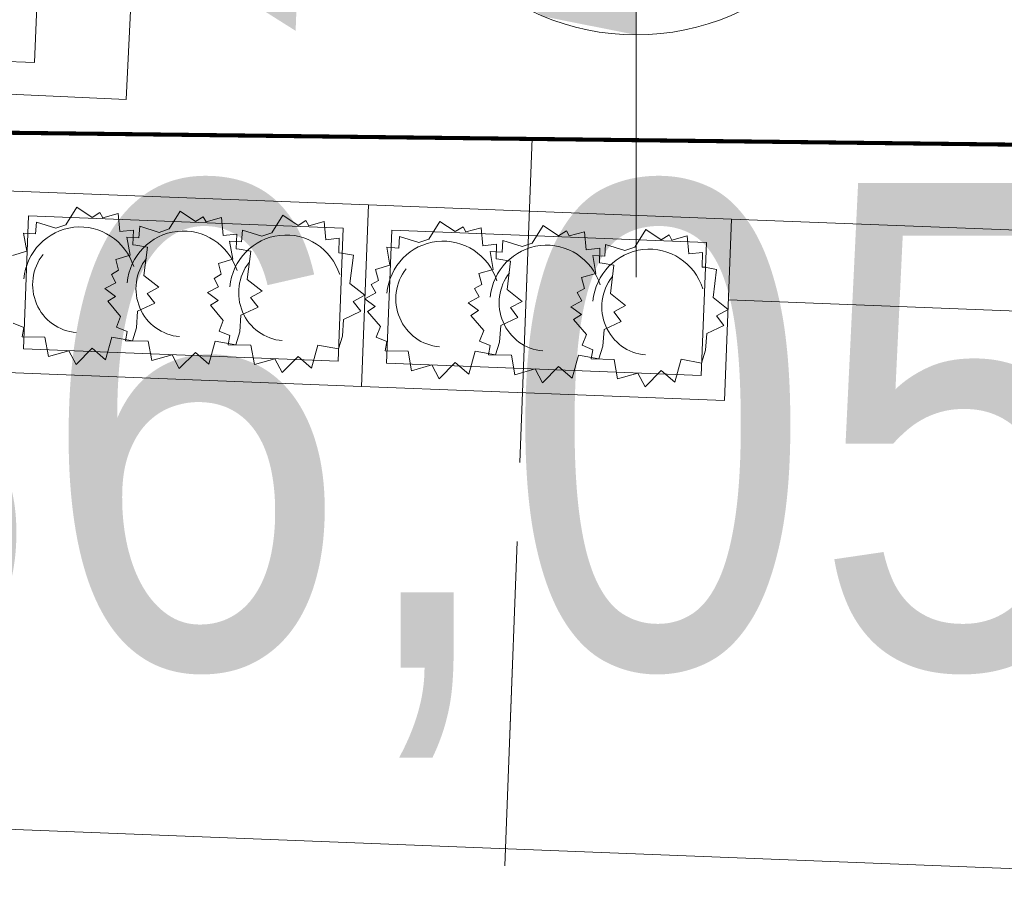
# Model space of a CAD drawing. Extents: x -198213 to 5540361, y 56395 to 5961443.
# Tile 65 of 76: x 5539594.72 to 5539597.16, y 5961351.61 to 5961353.77. Entities that reach past the tile are written whole.
import ezdxf

# ---------------------------------------------------------------- set-up
doc = ezdxf.new("R2010")
doc.units = 0
doc.header["$MEASUREMENT"] = 0
doc.linetypes.add('L_0_03', pattern=[1, 0.5, -0.5])
doc.linetypes.add('Long Dashed', pattern=[2400, 1200, -1200])
for name, color, linetype, lineweight in [('0_Nr_Pióra__7', 8, 'Continuous', 13), ('217_kontur_klasyfikacyjny_Nr_Pióra__3', 8, 'Continuous', 18), ('218_kontur_uzytku_gruntowego_Nr_Pióra__3', 8, 'Continuous', 18), ('219_dzialka_ewidencyjna_Nr_Pióra__96', 8, 'Continuous', 13), ('ARCH MAPA RUSINOWO_Nr_Pióra__60', 8, 'Continuous', 211), ('Arch opisy_Nr_Pióra__80', 8, 'Continuous', 211), ('Arch schody_Nr_Pióra__21', 8, 'Continuous', 9), ('arch wypelnienia_Nr_Pióra__54', 8, 'Continuous', 25), ('Arch wyposarzenie_Nr_Pióra__4', 8, 'Continuous', 9), ('INWENT RZĘDNE_Nr_Pióra__21', 8, 'Continuous', 9), ('INWENT.ŚCIANY_Nr_Pióra__5', 8, 'Continuous', 13), ('mur_op_Nr_Pióra__7', 8, 'Continuous', 13)]:
    doc.layers.add(name, color=color, linetype=linetype, lineweight=lineweight)
doc.layers.add('INWENT RZĘDNE', color=8, linetype='Continuous')
doc.styles.add('GENERATED_STYLE_3', font='ARIALN.TTF')

# ---------------------------------------------------------------- blocks, each defined once
blk = doc.blocks.new('Koty wysokościowe_7', base_point=(-117590.1, 128960.9))
at = {"layer": 'INWENT RZĘDNE_Nr_Pióra__21', "linetype": 'Continuous'}
blk.add_hatch(color=256, dxfattribs=at).paths.add_polyline_path([(-117590.1, 128960.9), (-118190.1, 128960.9), (-118144.5, 128731.3), (-118014.4, 128536.6), (-117819.7, 128406.5), (-117590.1, 128360.9)], flags=0)
blk.add_line((-117590.1, 127760.9), (-117590.1, 130160.9), dxfattribs=at)
blk.add_circle((-117590.1, 128960.9), 600, dxfattribs=at)
blk = doc.blocks.new('Koty wysokościowe_8', base_point=(-119766.5, 125732.9))
at = {"layer": 'INWENT RZĘDNE_Nr_Pióra__21', "insert": (-119829.5, 126570.8), "char_height": 1200, "attachment_point": 7, "style": 'GENERATED_STYLE_3'}
blk.add_mtext('{86,05}', dxfattribs=at)

msp = doc.modelspace()

# ---------------------------------------------------------------- hatches: boundary and pattern name
at = {"layer": 'arch wypelnienia_Nr_Pióra__54', "linetype": 'Continuous'}
msp.add_hatch(color=256, dxfattribs=at).paths.add_polyline_path([(5539595.4921, 5961355.9941), (5539593.5011, 5961354.946), (5539595.4043, 5961353.7458)], flags=0)

# ---------------------------------------------------------------- linework, layer by layer
at = {"layer": '0_Nr_Pióra__7', "linetype": 'Continuous'}
msp.add_line((5539595.99, 5961353.48), (5539596.04, 5961353.48), dxfattribs=at)
at = {"layer": '217_kontur_klasyfikacyjny_Nr_Pióra__3', "linetype": 'L_0_03', "flags": 128}
for points in [[(5539595.99, 5961353.48), (5539595.25, 5961333.69)], [(5539606.76, 5961353.35), (5539595.99, 5961353.48)]]:
    msp.add_lwpolyline(points, dxfattribs=at)
at = {"layer": '218_kontur_uzytku_gruntowego_Nr_Pióra__3', "linetype": 'L_0_03', "flags": 128}
for points in [[(5539593.31, 5961353.51), (5539595.99, 5961353.48)], [(5539595.99, 5961353.48), (5539593.31, 5961353.51)], [(5539595.99, 5961353.48), (5539595.25, 5961333.69)], [(5539595.25, 5961333.69), (5539595.99, 5961353.48)], [(5539606.76, 5961353.35), (5539595.99, 5961353.48)], [(5539595.99, 5961353.48), (5539606.76, 5961353.35)]]:
    msp.add_lwpolyline(points, dxfattribs=at)
at = {"layer": '219_dzialka_ewidencyjna_Nr_Pióra__96', "linetype": 'Continuous', "flags": 128}
msp.add_lwpolyline([(5539593.31, 5961353.51), (5539606.76, 5961353.35)], dxfattribs=at)
at = {"layer": 'ARCH MAPA RUSINOWO_Nr_Pióra__60', "linetype": 'Continuous', "flags": 128}
msp.add_lwpolyline([(5539593.31, 5961353.51), (5539606.76, 5961353.35)], dxfattribs=at)
at = {"layer": 'Arch opisy_Nr_Pióra__80', "linetype": 'Long Dashed'}
msp.add_line((5539593.31, 5961353.51), (5539606.76, 5961353.35), dxfattribs=at)
at = {"layer": 'Arch schody_Nr_Pióra__21', "linetype": 'Continuous'}
for p, q in [((5539595.5846, 5961353.3147), (5539594.6853, 5961353.3498)), ((5539595.5671, 5961352.865), (5539595.5846, 5961353.3147)), ((5539595.5671, 5961352.865), (5539595.5846, 5961353.3147)), ((5539596.4839, 5961353.2795), (5539595.5846, 5961353.3147)), ((5539594.7429, 5961353.2875), (5539594.73, 5961352.9578)), ((5539595.5223, 5961353.2571), (5539594.7429, 5961353.2875)), ((5539596.4664, 5961352.8299), (5539596.4839, 5961353.2795)), ((5539608.3149, 5961352.8171), (5539596.4839, 5961353.2795)), ((5539595.5094, 5961352.9273), (5539595.5223, 5961353.2571)), ((5539595.6422, 5961353.2524), (5539595.6294, 5961352.9226)), ((5539596.4217, 5961353.2219), (5539595.6422, 5961353.2524)), ((5539596.4088, 5961352.8922), (5539596.4217, 5961353.2219)), ((5539608.3071, 5961352.6172), (5539596.4761, 5961353.0797)), ((5539594.73, 5961352.9578), (5539595.5094, 5961352.9273)), ((5539594.6677, 5961352.9002), (5539595.5671, 5961352.865)), ((5539595.6294, 5961352.9226), (5539596.4088, 5961352.8922)), ((5539595.5671, 5961352.865), (5539596.4664, 5961352.8299)), ((5539593.4245, 5961351.8179), (5539597.5114, 5961351.6582))]:
    msp.add_line(p, q, dxfattribs=at)
at = {"layer": 'Arch wyposarzenie_Nr_Pióra__4', "linetype": 'Continuous'}
for p, q in [((5539594.8352, 5961353.2651), (5539594.8623, 5961353.3088)), ((5539594.8623, 5961353.3088), (5539594.9005, 5961353.2835)), ((5539594.9005, 5961353.2835), (5539594.9198, 5961353.2955)), ((5539594.9198, 5961353.2955), (5539594.9269, 5961353.2828)), ((5539594.9269, 5961353.2828), (5539594.9648, 5961353.2933)), ((5539594.9648, 5961353.2933), (5539594.969, 5961353.2485)), ((5539595.091, 5961353.2551), (5539595.1182, 5961353.2988)), ((5539595.1182, 5961353.2988), (5539595.1564, 5961353.2735)), ((5539595.3453, 5961353.2452), (5539595.3725, 5961353.2889)), ((5539595.3725, 5961353.2889), (5539595.4106, 5961353.2636)), ((5539594.7604, 5961353.243), (5539594.7622, 5961353.2717)), ((5539594.7622, 5961353.2717), (5539594.8105, 5961353.2567)), ((5539594.8105, 5961353.2567), (5539594.8352, 5961353.2651)), ((5539595.1564, 5961353.2735), (5539595.1757, 5961353.2855)), ((5539595.1757, 5961353.2855), (5539595.1827, 5961353.2728)), ((5539595.1827, 5961353.2728), (5539595.2206, 5961353.2833)), ((5539595.2206, 5961353.2833), (5539595.2249, 5961353.2385)), ((5539595.4106, 5961353.2636), (5539595.4299, 5961353.2756)), ((5539595.4299, 5961353.2756), (5539595.437, 5961353.2629)), ((5539595.437, 5961353.2629), (5539595.4749, 5961353.2733)), ((5539595.4749, 5961353.2733), (5539595.4792, 5961353.2285)), ((5539595.7345, 5961353.23), (5539595.7616, 5961353.2737)), ((5539595.7616, 5961353.2737), (5539595.7998, 5961353.2484)), ((5539594.7307, 5961353.2448), (5539594.7604, 5961353.243)), ((5539594.7387, 5961353.2002), (5539594.7307, 5961353.2448)), ((5539594.969, 5961353.2485), (5539595.0024, 5961353.2522)), ((5539595.0024, 5961353.2522), (5539595.0013, 5961353.2159)), ((5539595.0163, 5961353.233), (5539595.0181, 5961353.2617)), ((5539595.0181, 5961353.2617), (5539595.0664, 5961353.2467)), ((5539595.0664, 5961353.2467), (5539595.091, 5961353.2551)), ((5539595.2249, 5961353.2385), (5539595.2583, 5961353.2422)), ((5539595.2583, 5961353.2422), (5539595.2572, 5961353.2059)), ((5539595.2705, 5961353.2231), (5539595.2724, 5961353.2518)), ((5539595.2724, 5961353.2518), (5539595.3207, 5961353.2368)), ((5539595.3207, 5961353.2368), (5539595.3453, 5961353.2452)), ((5539595.7998, 5961353.2484), (5539595.8191, 5961353.2604)), ((5539595.8191, 5961353.2604), (5539595.8262, 5961353.2477)), ((5539595.8262, 5961353.2477), (5539595.8641, 5961353.2581)), ((5539595.8641, 5961353.2581), (5539595.8683, 5961353.2133)), ((5539595.9904, 5961353.22), (5539596.0175, 5961353.2637)), ((5539596.0175, 5961353.2637), (5539596.0557, 5961353.2384)), ((5539596.0557, 5961353.2384), (5539596.075, 5961353.2504)), ((5539596.075, 5961353.2504), (5539596.082, 5961353.2377)), ((5539596.082, 5961353.2377), (5539596.12, 5961353.2481)), ((5539596.12, 5961353.2481), (5539596.1242, 5961353.2033)), ((5539596.2446, 5961353.21), (5539596.2718, 5961353.2537)), ((5539596.2718, 5961353.2537), (5539596.31, 5961353.2285)), ((5539596.31, 5961353.2285), (5539596.3292, 5961353.2404)), ((5539596.3292, 5961353.2404), (5539596.3363, 5961353.2277)), ((5539594.9866, 5961353.2348), (5539595.0163, 5961353.233)), ((5539594.9946, 5961353.1902), (5539594.9866, 5961353.2348)), ((5539595.0013, 5961353.2159), (5539595.0082, 5961353.2153)), ((5539595.2408, 5961353.2248), (5539595.2705, 5961353.2231)), ((5539595.2489, 5961353.1803), (5539595.2408, 5961353.2248)), ((5539595.4792, 5961353.2285), (5539595.5125, 5961353.2323)), ((5539595.5125, 5961353.2323), (5539595.5115, 5961353.196)), ((5539595.6597, 5961353.2079), (5539595.6615, 5961353.2366)), ((5539595.6615, 5961353.2366), (5539595.7098, 5961353.2216)), ((5539595.7098, 5961353.2216), (5539595.7345, 5961353.23)), ((5539595.8683, 5961353.2133), (5539595.9017, 5961353.2171)), ((5539595.9017, 5961353.2171), (5539595.9006, 5961353.1808)), ((5539595.9156, 5961353.1979), (5539595.9174, 5961353.2266)), ((5539595.9174, 5961353.2266), (5539595.9657, 5961353.2116)), ((5539595.9657, 5961353.2116), (5539595.9904, 5961353.22)), ((5539596.1698, 5961353.1879), (5539596.1717, 5961353.2166)), ((5539596.1717, 5961353.2166), (5539596.22, 5961353.2016)), ((5539596.3363, 5961353.2277), (5539596.3742, 5961353.2382)), ((5539596.3742, 5961353.2382), (5539596.3785, 5961353.1934)), ((5539594.703, 5961353.1897), (5539594.7387, 5961353.2002)), ((5539595.0082, 5961353.2153), (5539595.0372, 5961353.2101)), ((5539595.0372, 5961353.2101), (5539595.0287, 5961353.1402)), ((5539595.2572, 5961353.2059), (5539595.2641, 5961353.2053)), ((5539595.2641, 5961353.2053), (5539595.293, 5961353.2001)), ((5539595.293, 5961353.2001), (5539595.2846, 5961353.1302)), ((5539595.5115, 5961353.196), (5539595.5183, 5961353.1953)), ((5539595.5183, 5961353.1953), (5539595.5473, 5961353.1902)), ((5539595.63, 5961353.2096), (5539595.6597, 5961353.2079)), ((5539595.638, 5961353.165), (5539595.63, 5961353.2096)), ((5539595.8859, 5961353.1996), (5539595.9156, 5961353.1979)), ((5539595.8939, 5961353.155), (5539595.8859, 5961353.1996)), ((5539596.1242, 5961353.2033), (5539596.1576, 5961353.2071)), ((5539596.1576, 5961353.2071), (5539596.1565, 5961353.1708)), ((5539596.22, 5961353.2016), (5539596.2446, 5961353.21)), ((5539596.3785, 5961353.1934), (5539596.4119, 5961353.1971)), ((5539596.4119, 5961353.1971), (5539596.4108, 5961353.1608)), ((5539594.9589, 5961353.1797), (5539594.9946, 5961353.1902)), ((5539594.9658, 5961353.1529), (5539594.9589, 5961353.1797)), ((5539595.2132, 5961353.1698), (5539595.2489, 5961353.1803)), ((5539595.2201, 5961353.1429), (5539595.2132, 5961353.1698)), ((5539595.5473, 5961353.1902), (5539595.5388, 5961353.1203)), ((5539595.9006, 5961353.1808), (5539595.9075, 5961353.1801)), ((5539595.9075, 5961353.1801), (5539595.9365, 5961353.175)), ((5539595.9365, 5961353.175), (5539595.928, 5961353.1051)), ((5539596.1402, 5961353.1897), (5539596.1698, 5961353.1879)), ((5539596.1482, 5961353.1451), (5539596.1402, 5961353.1897)), ((5539596.1565, 5961353.1708), (5539596.1634, 5961353.1701)), ((5539596.1634, 5961353.1701), (5539596.1923, 5961353.165)), ((5539594.9479, 5961353.1425), (5539594.9658, 5961353.1529)), ((5539594.9594, 5961353.1218), (5539594.9479, 5961353.1425)), ((5539595.2022, 5961353.1325), (5539595.2201, 5961353.1429)), ((5539595.6023, 5961353.1546), (5539595.638, 5961353.165)), ((5539595.6092, 5961353.1277), (5539595.6023, 5961353.1546)), ((5539595.8582, 5961353.1446), (5539595.8939, 5961353.155)), ((5539595.8651, 5961353.1177), (5539595.8582, 5961353.1446)), ((5539596.1125, 5961353.1346), (5539596.1482, 5961353.1451)), ((5539596.1923, 5961353.165), (5539596.1839, 5961353.0951)), ((5539596.4108, 5961353.1608), (5539596.4177, 5961353.1602)), ((5539596.4177, 5961353.1602), (5539596.4466, 5961353.155)), ((5539596.4466, 5961353.155), (5539596.4382, 5961353.0851)), ((5539594.9321, 5961353.1073), (5539594.9594, 5961353.1218)), ((5539595.0287, 5961353.1402), (5539595.0657, 5961353.1109)), ((5539595.2137, 5961353.1118), (5539595.2022, 5961353.1325)), ((5539595.2846, 5961353.1302), (5539595.3216, 5961353.1009)), ((5539595.5388, 5961353.1203), (5539595.5759, 5961353.091)), ((5539595.5913, 5961353.1173), (5539595.6092, 5961353.1277)), ((5539596.1194, 5961353.1078), (5539596.1125, 5961353.1346)), ((5539594.9583, 5961353.0881), (5539594.9321, 5961353.1073)), ((5539595.0657, 5961353.1109), (5539595.0368, 5961353.0953)), ((5539595.0368, 5961353.0953), (5539595.0553, 5961353.071)), ((5539595.1864, 5961353.0974), (5539595.2137, 5961353.1118)), ((5539595.2125, 5961353.0782), (5539595.1864, 5961353.0974)), ((5539595.3216, 5961353.1009), (5539595.2927, 5961353.0853)), ((5539595.5755, 5961353.0821), (5539595.6029, 5961353.0966)), ((5539595.6029, 5961353.0966), (5539595.5913, 5961353.1173)), ((5539595.8472, 5961353.1073), (5539595.8651, 5961353.1177)), ((5539595.8588, 5961353.0866), (5539595.8472, 5961353.1073)), ((5539595.928, 5961353.1051), (5539595.965, 5961353.0758)), ((5539596.1015, 5961353.0974), (5539596.1194, 5961353.1078)), ((5539596.113, 5961353.0767), (5539596.1015, 5961353.0974)), ((5539596.1839, 5961353.0951), (5539596.2209, 5961353.0658)), ((5539594.939, 5961353.0759), (5539594.9583, 5961353.0881)), ((5539594.9709, 5961353.0385), (5539594.939, 5961353.0759)), ((5539595.0553, 5961353.071), (5539595.0131, 5961353.0512)), ((5539595.1932, 5961353.066), (5539595.2125, 5961353.0782)), ((5539595.2927, 5961353.0853), (5539595.3112, 5961353.061)), ((5539595.5759, 5961353.091), (5539595.547, 5961353.0754)), ((5539595.547, 5961353.0754), (5539595.5655, 5961353.0511)), ((5539595.6017, 5961353.063), (5539595.5755, 5961353.0821)), ((5539595.8314, 5961353.0721), (5539595.8588, 5961353.0866)), ((5539595.8576, 5961353.053), (5539595.8314, 5961353.0721)), ((5539595.965, 5961353.0758), (5539595.9361, 5961353.0602)), ((5539596.0857, 5961353.0622), (5539596.113, 5961353.0767)), ((5539596.4382, 5961353.0851), (5539596.4752, 5961353.0558)), ((5539595.0131, 5961353.0512), (5539595.0102, 5961353.0099)), ((5539595.2252, 5961353.0286), (5539595.1932, 5961353.066)), ((5539595.3112, 5961353.061), (5539595.269, 5961353.0412)), ((5539595.5655, 5961353.0511), (5539595.5232, 5961353.0312)), ((5539595.5824, 5961353.0508), (5539595.6017, 5961353.063)), ((5539595.6143, 5961353.0133), (5539595.5824, 5961353.0508)), ((5539595.8383, 5961353.0407), (5539595.8576, 5961353.053)), ((5539595.9361, 5961353.0602), (5539595.9546, 5961353.0359)), ((5539596.1119, 5961353.043), (5539596.0857, 5961353.0622)), ((5539596.2209, 5961353.0658), (5539596.192, 5961353.0502)), ((5539596.192, 5961353.0502), (5539596.2105, 5961353.0259)), ((5539596.4752, 5961353.0558), (5539596.4463, 5961353.0402)), ((5539594.7309, 5961353.0112), (5539594.7045, 5961353.0221)), ((5539594.9604, 5961353.0121), (5539594.9709, 5961353.0385)), ((5539595.2147, 5961353.0022), (5539595.2252, 5961353.0286)), ((5539595.269, 5961353.0412), (5539595.2661, 5961352.9999)), ((5539595.5232, 5961353.0312), (5539595.5203, 5961352.9899)), ((5539595.8702, 5961353.0033), (5539595.8383, 5961353.0407)), ((5539595.9546, 5961353.0359), (5539595.9124, 5961353.016)), ((5539596.0926, 5961353.0308), (5539596.1119, 5961353.043)), ((5539596.1245, 5961352.9934), (5539596.0926, 5961353.0308)), ((5539596.2105, 5961353.0259), (5539596.1683, 5961353.006)), ((5539596.4463, 5961353.0402), (5539596.4648, 5961353.0159)), ((5539594.7269, 5961352.9881), (5539594.7309, 5961353.0112)), ((5539594.9867, 5961353.0012), (5539594.9604, 5961353.0121)), ((5539594.9827, 5961352.9781), (5539594.9867, 5961353.0012)), ((5539595.0102, 5961353.0099), (5539595.0002, 5961352.9781)), ((5539595.241, 5961352.9913), (5539595.2147, 5961353.0022)), ((5539595.2661, 5961352.9999), (5539595.256, 5961352.9681)), ((5539595.6038, 5961352.9869), (5539595.6143, 5961353.0133)), ((5539595.8597, 5961352.9769), (5539595.8702, 5961353.0033)), ((5539595.9124, 5961353.016), (5539595.9095, 5961352.9747)), ((5539596.1683, 5961353.006), (5539596.1654, 5961352.9647)), ((5539596.4226, 5961352.9961), (5539596.4196, 5961352.9548)), ((5539596.4648, 5961353.0159), (5539596.4226, 5961352.9961)), ((5539594.7834, 5961352.9872), (5539594.7269, 5961352.9881)), ((5539594.7921, 5961352.9392), (5539594.7834, 5961352.9872)), ((5539594.9494, 5961352.9873), (5539594.9338, 5961352.9306)), ((5539595.0002, 5961352.9781), (5539594.9494, 5961352.9873)), ((5539595.0393, 5961352.9772), (5539594.9827, 5961352.9781)), ((5539595.048, 5961352.9292), (5539595.0393, 5961352.9772)), ((5539595.2053, 5961352.9773), (5539595.1896, 5961352.9206)), ((5539595.256, 5961352.9681), (5539595.2053, 5961352.9773)), ((5539595.237, 5961352.9682), (5539595.241, 5961352.9913)), ((5539595.5203, 5961352.9899), (5539595.5103, 5961352.9582)), ((5539595.6302, 5961352.9761), (5539595.6038, 5961352.9869)), ((5539595.6262, 5961352.953), (5539595.6302, 5961352.9761)), ((5539595.8861, 5961352.9661), (5539595.8597, 5961352.9769)), ((5539595.9095, 5961352.9747), (5539595.8995, 5961352.943)), ((5539596.114, 5961352.967), (5539596.1245, 5961352.9934)), ((5539594.8426, 5961352.9534), (5539594.7921, 5961352.9392)), ((5539594.8605, 5961352.9193), (5539594.8426, 5961352.9534)), ((5539594.9002, 5961352.9595), (5539594.8605, 5961352.9193)), ((5539594.9338, 5961352.9306), (5539594.9002, 5961352.9595)), ((5539595.1561, 5961352.9495), (5539595.1163, 5961352.9093)), ((5539595.1896, 5961352.9206), (5539595.1561, 5961352.9495)), ((5539595.2935, 5961352.9673), (5539595.237, 5961352.9682)), ((5539595.3023, 5961352.9193), (5539595.2935, 5961352.9673)), ((5539595.4596, 5961352.9673), (5539595.4439, 5961352.9106)), ((5539595.5103, 5961352.9582), (5539595.4596, 5961352.9673)), ((5539595.6827, 5961352.9521), (5539595.6262, 5961352.953)), ((5539595.6914, 5961352.9041), (5539595.6827, 5961352.9521)), ((5539595.8487, 5961352.9521), (5539595.8331, 5961352.8954)), ((5539595.8995, 5961352.943), (5539595.8487, 5961352.9521)), ((5539595.8821, 5961352.943), (5539595.8861, 5961352.9661)), ((5539596.1403, 5961352.9561), (5539596.114, 5961352.967)), ((5539596.1363, 5961352.933), (5539596.1403, 5961352.9561)), ((5539596.1654, 5961352.9647), (5539596.1553, 5961352.933)), ((5539596.4196, 5961352.9548), (5539596.4096, 5961352.923)), ((5539595.0985, 5961352.9434), (5539595.048, 5961352.9292)), ((5539595.1163, 5961352.9093), (5539595.0985, 5961352.9434)), ((5539595.3528, 5961352.9335), (5539595.3023, 5961352.9193)), ((5539595.3706, 5961352.8994), (5539595.3528, 5961352.9335)), ((5539595.4104, 5961352.9396), (5539595.3706, 5961352.8994)), ((5539595.4439, 5961352.9106), (5539595.4104, 5961352.9396)), ((5539595.7996, 5961352.9244), (5539595.7598, 5961352.8842)), ((5539595.8331, 5961352.8954), (5539595.7996, 5961352.9244)), ((5539595.9386, 5961352.9421), (5539595.8821, 5961352.943)), ((5539595.9473, 5961352.8941), (5539595.9386, 5961352.9421)), ((5539596.1046, 5961352.9421), (5539596.089, 5961352.8854)), ((5539596.1553, 5961352.933), (5539596.1046, 5961352.9421)), ((5539596.1929, 5961352.9321), (5539596.1363, 5961352.933)), ((5539596.2016, 5961352.8841), (5539596.1929, 5961352.9321)), ((5539596.3589, 5961352.9322), (5539596.3432, 5961352.8755)), ((5539596.4096, 5961352.923), (5539596.3589, 5961352.9322)), ((5539595.7419, 5961352.9183), (5539595.6914, 5961352.9041)), ((5539595.7598, 5961352.8842), (5539595.7419, 5961352.9183)), ((5539595.9978, 5961352.9083), (5539595.9473, 5961352.8941)), ((5539596.0157, 5961352.8742), (5539595.9978, 5961352.9083)), ((5539596.0554, 5961352.9144), (5539596.0157, 5961352.8742)), ((5539596.089, 5961352.8854), (5539596.0554, 5961352.9144)), ((5539596.3097, 5961352.9044), (5539596.2699, 5961352.8642)), ((5539596.3432, 5961352.8755), (5539596.3097, 5961352.9044)), ((5539596.2521, 5961352.8983), (5539596.2016, 5961352.8841)), ((5539596.2699, 5961352.8642), (5539596.2521, 5961352.8983))]:
    msp.add_line(p, q, dxfattribs=at)
for centre, major_axis, start_param, end_param in [((5539594.8703, 5961353.1174), (-0.0056, -0.1425), 1.927535, 4.652962), ((5539595.1262, 5961353.1074), (-0.0056, -0.1425), 1.927535, 4.652962), ((5539595.3805, 5961353.0975), (-0.0056, -0.1425), 1.927535, 4.652962), ((5539595.7696, 5961353.0823), (-0.0056, -0.1425), 1.927535, 4.652962), ((5539596.0255, 5961353.0723), (-0.0056, -0.1425), 1.927535, 4.652962), ((5539594.8703, 5961353.1174), (-0.0047, -0.1193), 4.078423, 6.243896), ((5539596.2798, 5961353.0623), (-0.0056, -0.1425), 1.927535, 4.652962), ((5539595.1262, 5961353.1074), (-0.0047, -0.1193), 4.078423, 6.243896), ((5539595.3805, 5961353.0975), (-0.0047, -0.1193), 4.078423, 6.243896), ((5539595.7696, 5961353.0823), (-0.0047, -0.1193), 4.078423, 6.243896), ((5539596.0255, 5961353.0723), (-0.0047, -0.1193), 4.078423, 6.243896), ((5539596.2798, 5961353.0623), (-0.0047, -0.1193), 4.078423, 6.243896)]:
    msp.add_ellipse(centre, major_axis=major_axis, ratio=0.982005, start_param=start_param, end_param=end_param, dxfattribs=at)
at = {"layer": 'INWENT.ŚCIANY_Nr_Pióra__5', "linetype": 'Continuous'}
for p, q in [((5539594.7578, 5961353.6672), (5539594.8941, 5961357.1546)), ((5539593.2989, 5961353.7243), (5539594.7578, 5961353.6672))]:
    msp.add_line(p, q, dxfattribs=at)
at = {"layer": 'mur_op_Nr_Pióra__7', "linetype": 'Continuous', "flags": 128}
msp.add_lwpolyline([(5539593.318, 5961353.6517), (5539594.9845, 5961353.5759), (5539595.1597, 5961357.1478)], dxfattribs=at)

# ---------------------------------------------------------------- block references
at = {"layer": 'INWENT RZĘDNE', "xscale": 0.001, "yscale": 0.001, "zscale": 0.001}
for name, p in [('Koty wysokościowe_7', (5539596.2475, 5961354.3357)), ('Koty wysokościowe_8', (5539594.0711, 5961351.1078))]:
    msp.add_blockref(name, p, dxfattribs=at)

doc.saveas('drawing.dxf')
